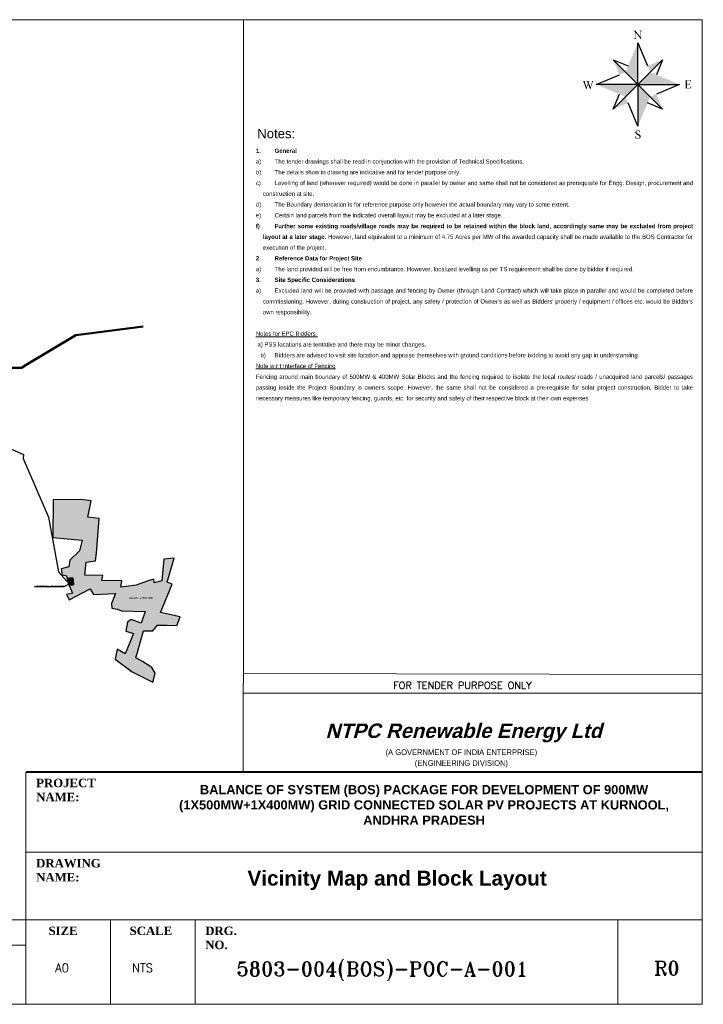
# Model space of a CAD drawing. Header units: metres. Extents: x 707191 to 771173, y 1679316 to 1721253.
# Tile 2 of 2: x 742078 to 771173, y 1679316 to 1721253. Entities that reach past the tile are written whole.
import ezdxf
from ezdxf import colors
from ezdxf.entities.mleader import LeaderData, LeaderLine
from ezdxf.enums import TextEntityAlignment as Align
from ezdxf.math import Vec2, Vec3

# ---------------------------------------------------------------- set-up
doc = ezdxf.new("R2010")
doc.units = ezdxf.units.M
doc.header["$MEASUREMENT"] = 0
for name, color, linetype in [('500 MW_BLOCK', 7, 'Continuous'), ('Ceco.NET 28', 7, 'Continuous'), ('FEATURE_LABEL', 7, 'Continuous'), ('Tamp', 7, 'Continuous'), ('Unknown Area Type', 7, 'Continuous'), ('Unknown Line Type', 7, 'Continuous')]:
    doc.layers.add(name, color=color, linetype=linetype)
doc.styles.add('ARIAL', font='arial.ttf')
doc.styles.add('ROMANS', font='romans.shx')
doc.styles.add('ROMANT1', font='romant.shx')
doc.styles.get("Standard").update_dxf_attribs({"font": 'arial.ttf'})
doc.styles.add('Style-Arial I 0.26180', font='arialbd.ttf', dxfattribs={"oblique": 15})
doc.styles.add('Style-ENGINEERING', font='ENGINEERING.shx')
doc.styles.add('Style-FANCY', font='FANCY.shx')
doc.styles.add('style3', font='txt')

# ---------------------------------------------------------------- blocks, each defined once
blk = doc.blocks.new('FGT')
at = {"layer": 'Ceco.NET 28', "color": 0}
for p, q in [((338712, 3145680), (338853, 3145344)), ((338356, 3145432), (338571, 3145344)), ((338712, 3145076), (338356, 3145432)), ((338712, 3145076), (339068, 3145432)), ((339068, 3145432), (338980, 3145217)), ((338108, 3145076), (338445, 3145217)), ((338712, 3145076), (338108, 3145076)), ((338712, 3145076), (338356, 3144720)), ((338712, 3145076), (339316, 3145076)), ((338712, 3145076), (339068, 3144720)), ((338712, 3145076), (338712, 3144472)), ((339316, 3145076), (338980, 3144936)), ((338356, 3144720), (338445, 3144936)), ((338712, 3144472), (338571, 3144809)), ((339068, 3144720), (338853, 3144809))]:
    blk.add_line(p, q, dxfattribs=at)
at = {"layer": 'Ceco.NET 28', "color": 116, "true_color": 0x136734}
blk.add_line((338712, 3145076), (338712, 3145680), dxfattribs=at)
at = {"layer": 'Ceco.NET 28', "color": 0}
for points in [[(338647, 3145850), (338679, 3145854), (338647, 3145854)], [(338679, 3145854), (338647, 3145850), (338652, 3145850)], [(338679, 3145854), (338652, 3145850), (338655, 3145850)], [(338653, 3145739), (338653, 3145737), (338695, 3145737)], [(338695, 3145737), (338657, 3145739), (338653, 3145739)], [(338679, 3145854), (338655, 3145850), (338659, 3145848)], [(338661, 3145740), (338657, 3145739), (338688, 3145739)], [(338695, 3145739), (338657, 3145739), (338695, 3145737)], [(338657, 3145739), (338695, 3145739), (338691, 3145739)], [(338688, 3145739), (338657, 3145739), (338691, 3145739)], [(338679, 3145854), (338659, 3145848), (338663, 3145846)], [(338685, 3145740), (338661, 3145740), (338688, 3145739)], [(338664, 3145740), (338661, 3145740), (338685, 3145740)], [(338679, 3145854), (338663, 3145846), (338666, 3145843)], [(338666, 3145742), (338664, 3145740), (338682, 3145741)], [(338682, 3145741), (338664, 3145740), (338685, 3145740)], [(338679, 3145854), (338666, 3145843), (338670, 3145838)], [(338668, 3145744), (338666, 3145742), (338680, 3145743)], [(338680, 3145743), (338666, 3145742), (338682, 3145741)], [(338670, 3145749), (338668, 3145744), (338679, 3145748)], [(338679, 3145748), (338668, 3145744), (338679, 3145745)], [(338679, 3145745), (338668, 3145744), (338680, 3145743)], [(338679, 3145854), (338670, 3145838), (338678, 3145829)], [(338670, 3145838), (338670, 3145757), (338678, 3145829)], [(338678, 3145829), (338670, 3145757), (338678, 3145757)], [(338670, 3145757), (338670, 3145749), (338678, 3145752)], [(338678, 3145757), (338670, 3145757), (338678, 3145752)], [(338678, 3145752), (338670, 3145749), (338679, 3145748)], [(338679, 3145854), (338678, 3145829), (338751, 3145764)], [(338678, 3145829), (338755, 3145735), (338751, 3145764)], [(338776, 3145851), (338776, 3145854), (338734, 3145854)], [(338734, 3145854), (338771, 3145851), (338776, 3145851)], [(338734, 3145854), (338734, 3145851), (338771, 3145851)], [(338771, 3145851), (338734, 3145851), (338738, 3145851)], [(338738, 3145851), (338741, 3145851), (338768, 3145851)], [(338771, 3145851), (338738, 3145851), (338768, 3145851)], [(338741, 3145851), (338744, 3145850), (338768, 3145851)], [(338768, 3145851), (338744, 3145850), (338765, 3145850)], [(338744, 3145850), (338746, 3145849), (338765, 3145850)], [(338765, 3145850), (338746, 3145849), (338762, 3145849)], [(338746, 3145849), (338748, 3145847), (338762, 3145849)], [(338762, 3145849), (338748, 3145847), (338760, 3145847)], [(338748, 3145847), (338749, 3145846), (338760, 3145847)], [(338760, 3145847), (338749, 3145846), (338759, 3145842)], [(338749, 3145846), (338750, 3145842), (338759, 3145842)], [(338750, 3145842), (338751, 3145838), (338759, 3145842)], [(338759, 3145842), (338751, 3145838), (338758, 3145833)], [(338751, 3145838), (338751, 3145833), (338758, 3145833)], [(338751, 3145833), (338751, 3145764), (338758, 3145735)], [(338758, 3145833), (338751, 3145833), (338758, 3145735)], [(338751, 3145764), (338755, 3145735), (338758, 3145735)], [(338356, 3145432), (338534, 3145254), (338356, 3145432), (338445, 3145217)], [(338853, 3145344), (339068, 3145432), (338890, 3145254), (339068, 3145432)], [(337955, 3145124), (337955, 3145127), (337912, 3145127)], [(337912, 3145127), (337953, 3145124), (337955, 3145124)], [(337912, 3145127), (337912, 3145124), (337953, 3145124)], [(337912, 3145124), (337917, 3145124), (337949, 3145123)], [(337953, 3145124), (337912, 3145124), (337949, 3145123)], [(337917, 3145124), (337920, 3145122), (337949, 3145123)], [(337949, 3145123), (337920, 3145122), (337946, 3145122)], [(337920, 3145122), (337923, 3145120), (337946, 3145122)], [(337946, 3145122), (337923, 3145120), (337944, 3145120)], [(337923, 3145120), (337925, 3145117), (337944, 3145120)], [(337944, 3145120), (337925, 3145117), (337944, 3145117)], [(337925, 3145117), (337930, 3145104), (337944, 3145117)], [(337944, 3145117), (337930, 3145104), (337945, 3145112)], [(337945, 3145112), (337930, 3145104), (337947, 3145103)], [(337930, 3145104), (337963, 3145007), (337947, 3145103)], [(337947, 3145103), (337963, 3145007), (337970, 3145037)], [(337970, 3145037), (337963, 3145007), (337968, 3145007)], [(338012, 3145124), (338012, 3145127), (337966, 3145127)], [(337966, 3145127), (338009, 3145124), (338012, 3145124)], [(337966, 3145127), (337966, 3145124), (338009, 3145124)], [(337966, 3145124), (337971, 3145123), (338004, 3145123)], [(338009, 3145124), (337966, 3145124), (338004, 3145123)], [(337993, 3145081), (337970, 3145037), (337968, 3145007)], [(337989, 3145093), (337970, 3145037), (337993, 3145081)], [(337971, 3145123), (337976, 3145121), (338001, 3145122)], [(338004, 3145123), (337971, 3145123), (338001, 3145122)], [(338001, 3145122), (337976, 3145121), (338000, 3145119)], [(337976, 3145121), (337978, 3145118), (338000, 3145119)], [(338000, 3145119), (337978, 3145118), (337999, 3145116)], [(337978, 3145118), (337982, 3145110), (337999, 3145116)], [(337999, 3145116), (337982, 3145110), (338000, 3145110)], [(337982, 3145110), (337985, 3145102), (338000, 3145110)], [(338000, 3145110), (337985, 3145102), (338003, 3145100)], [(337985, 3145102), (337989, 3145093), (338003, 3145100)], [(338003, 3145100), (337989, 3145093), (337993, 3145081)], [(338003, 3145100), (337993, 3145081), (338026, 3145037)], [(337993, 3145081), (338019, 3145007), (338026, 3145037)], [(338026, 3145037), (338019, 3145007), (338024, 3145007)], [(338046, 3145102), (338026, 3145037), (338024, 3145007)], [(338053, 3145102), (338046, 3145102), (338024, 3145007)], [(338072, 3145124), (338072, 3145127), (338037, 3145127)], [(338037, 3145127), (338037, 3145124), (338072, 3145124)], [(338037, 3145124), (338042, 3145124), (338068, 3145124)], [(338072, 3145124), (338037, 3145124), (338068, 3145124)], [(338042, 3145124), (338046, 3145123), (338068, 3145124)], [(338068, 3145124), (338046, 3145123), (338064, 3145122)], [(338046, 3145123), (338047, 3145122), (338064, 3145122)], [(338049, 3145111), (338046, 3145102), (338053, 3145102)], [(338047, 3145122), (338049, 3145120), (338062, 3145120)], [(338064, 3145122), (338047, 3145122), (338062, 3145120)], [(338049, 3145120), (338050, 3145119), (338062, 3145120)], [(338050, 3145117), (338049, 3145111), (338059, 3145116)], [(338059, 3145116), (338049, 3145111), (338057, 3145111)], [(338057, 3145111), (338049, 3145111), (338053, 3145102)], [(338062, 3145120), (338050, 3145119), (338059, 3145116)], [(338050, 3145119), (338050, 3145117), (338059, 3145116)], [(339390, 3145134), (339480, 3145137), (339390, 3145137)], [(339480, 3145137), (339390, 3145134), (339394, 3145134)], [(339390, 3145022), (339390, 3145020), (339480, 3145020)], [(339480, 3145020), (339394, 3145022), (339390, 3145022)], [(339480, 3145137), (339394, 3145134), (339462, 3145130)], [(339394, 3145134), (339397, 3145134), (339462, 3145130)], [(339398, 3145023), (339394, 3145022), (339480, 3145020)], [(339397, 3145134), (339400, 3145133), (339462, 3145130)], [(339402, 3145024), (339398, 3145023), (339480, 3145020)], [(339400, 3145133), (339403, 3145132), (339423, 3145131)], [(339400, 3145133), (339423, 3145131), (339455, 3145131)], [(339400, 3145133), (339455, 3145131), (339462, 3145130)], [(339433, 3145026), (339402, 3145024), (339480, 3145020)], [(339429, 3145026), (339402, 3145024), (339433, 3145026)], [(339404, 3145026), (339402, 3145024), (339429, 3145026)], [(339403, 3145132), (339405, 3145131), (339423, 3145131)], [(339406, 3145029), (339404, 3145026), (339425, 3145028)], [(339425, 3145028), (339404, 3145026), (339426, 3145027)], [(339426, 3145027), (339404, 3145026), (339429, 3145026)], [(339423, 3145131), (339405, 3145131), (339406, 3145129)], [(339423, 3145131), (339406, 3145129), (339423, 3145084)], [(339406, 3145129), (339406, 3145126), (339423, 3145084)], [(339406, 3145126), (339407, 3145121), (339423, 3145084)], [(339423, 3145033), (339406, 3145029), (339424, 3145029)], [(339407, 3145033), (339406, 3145029), (339423, 3145033)], [(339424, 3145029), (339406, 3145029), (339425, 3145028)], [(339407, 3145121), (339407, 3145116), (339423, 3145084)], [(339407, 3145116), (339407, 3145040), (339423, 3145084)], [(339423, 3145084), (339407, 3145040), (339423, 3145078)], [(339423, 3145078), (339407, 3145040), (339423, 3145039)], [(339407, 3145040), (339407, 3145033), (339423, 3145039)], [(339423, 3145039), (339407, 3145033), (339423, 3145033)], [(339423, 3145078), (339448, 3145084), (339423, 3145084)], [(339448, 3145084), (339423, 3145078), (339448, 3145078)], [(339480, 3145020), (339453, 3145026), (339433, 3145026)], [(339448, 3145084), (339448, 3145078), (339454, 3145077)], [(339448, 3145084), (339454, 3145077), (339459, 3145076)], [(339448, 3145084), (339459, 3145076), (339461, 3145074)], [(339452, 3145084), (339448, 3145084), (339461, 3145074)], [(339456, 3145084), (339452, 3145084), (339461, 3145074)], [(339461, 3145026), (339453, 3145026), (339480, 3145020)], [(339459, 3145085), (339456, 3145084), (339463, 3145071)], [(339456, 3145084), (339461, 3145074), (339463, 3145071)], [(339461, 3145087), (339459, 3145085), (339468, 3145061)], [(339459, 3145085), (339463, 3145071), (339468, 3145061)], [(339463, 3145089), (339461, 3145087), (339468, 3145061)], [(339467, 3145027), (339461, 3145026), (339480, 3145020)], [(339480, 3145137), (339462, 3145130), (339467, 3145129)], [(339464, 3145092), (339463, 3145089), (339468, 3145061)], [(339463, 3145071), (339465, 3145068), (339468, 3145061)], [(339465, 3145096), (339464, 3145092), (339468, 3145061)], [(339465, 3145096), (339468, 3145101), (339466, 3145101)], [(339468, 3145101), (339465, 3145096), (339468, 3145061)], [(339465, 3145068), (339466, 3145061), (339468, 3145061)], [(339480, 3145137), (339467, 3145129), (339470, 3145127)], [(339471, 3145029), (339467, 3145027), (339480, 3145020)], [(339480, 3145137), (339470, 3145127), (339473, 3145124)], [(339476, 3145033), (339471, 3145029), (339480, 3145020)], [(339480, 3145137), (339473, 3145124), (339480, 3145111)], [(339473, 3145124), (339475, 3145119), (339480, 3145111)], [(339475, 3145119), (339477, 3145111), (339480, 3145111)], [(339481, 3145040), (339476, 3145033), (339480, 3145020)], [(339490, 3145050), (339481, 3145040), (339480, 3145020)], [(339481, 3145040), (339490, 3145050), (339486, 3145050)], [(338534, 3144898), (338356, 3144720), (338571, 3144809), (338356, 3144720)], [(338890, 3144898), (339068, 3144720), (338980, 3144936), (339068, 3144720)], [(338679, 3144392), (338677, 3144386), (338691, 3144390)], [(338691, 3144390), (338677, 3144386), (338691, 3144387)], [(338691, 3144387), (338677, 3144386), (338691, 3144384)], [(338677, 3144386), (338677, 3144380), (338691, 3144384)], [(338691, 3144384), (338677, 3144380), (338692, 3144382)], [(338692, 3144382), (338677, 3144380), (338693, 3144379)], [(338677, 3144380), (338678, 3144373), (338693, 3144379)], [(338693, 3144379), (338678, 3144373), (338694, 3144377)], [(338694, 3144377), (338678, 3144373), (338698, 3144373)], [(338678, 3144373), (338680, 3144367), (338703, 3144369)], [(338698, 3144373), (338678, 3144373), (338703, 3144369)], [(338683, 3144318), (338680, 3144330), (338678, 3144330)], [(338678, 3144330), (338678, 3144289), (338683, 3144318)], [(338683, 3144318), (338678, 3144289), (338686, 3144310)], [(338686, 3144310), (338678, 3144289), (338688, 3144307)], [(338688, 3144307), (338678, 3144289), (338682, 3144295)], [(338682, 3144397), (338679, 3144392), (338694, 3144396)], [(338694, 3144396), (338679, 3144392), (338692, 3144393)], [(338692, 3144393), (338679, 3144392), (338691, 3144390)], [(338703, 3144369), (338680, 3144367), (338710, 3144365)], [(338680, 3144367), (338684, 3144361), (338710, 3144365)], [(338699, 3144402), (338682, 3144397), (338696, 3144399)], [(338686, 3144402), (338682, 3144397), (338699, 3144402)], [(338696, 3144399), (338682, 3144397), (338694, 3144396)], [(338688, 3144307), (338682, 3144295), (338691, 3144304)], [(338710, 3144365), (338684, 3144361), (338719, 3144360)], [(338684, 3144361), (338689, 3144355), (338719, 3144360)], [(338692, 3144406), (338686, 3144402), (338707, 3144404)], [(338707, 3144404), (338686, 3144402), (338703, 3144403)], [(338703, 3144403), (338686, 3144402), (338699, 3144402)], [(338719, 3144360), (338689, 3144355), (338732, 3144352)], [(338689, 3144355), (338698, 3144350), (338732, 3144352)], [(338725, 3144409), (338692, 3144406), (338730, 3144407)], [(338697, 3144409), (338692, 3144406), (338725, 3144409)], [(338730, 3144407), (338692, 3144406), (338734, 3144405)], [(338692, 3144406), (338711, 3144405), (338734, 3144405)], [(338692, 3144406), (338707, 3144404), (338711, 3144405)], [(338720, 3144411), (338697, 3144409), (338725, 3144409)], [(338704, 3144411), (338697, 3144409), (338720, 3144411)], [(338732, 3144352), (338698, 3144350), (338741, 3144346)], [(338698, 3144350), (338710, 3144342), (338741, 3144346)], [(338711, 3144412), (338704, 3144411), (338715, 3144411)], [(338715, 3144411), (338704, 3144411), (338720, 3144411)], [(338741, 3144346), (338710, 3144342), (338746, 3144341)], [(338710, 3144342), (338722, 3144335), (338746, 3144341)], [(338737, 3144405), (338711, 3144405), (338715, 3144405)], [(338734, 3144405), (338711, 3144405), (338737, 3144405)], [(338737, 3144405), (338715, 3144405), (338719, 3144404)], [(338737, 3144405), (338719, 3144404), (338722, 3144403)], [(338737, 3144405), (338722, 3144403), (338726, 3144401)], [(338746, 3144341), (338722, 3144335), (338751, 3144335)], [(338722, 3144335), (338728, 3144331), (338751, 3144335)], [(338737, 3144405), (338726, 3144401), (338729, 3144399)], [(338751, 3144335), (338728, 3144331), (338753, 3144329)], [(338728, 3144331), (338732, 3144327), (338753, 3144329)], [(338737, 3144405), (338729, 3144399), (338733, 3144396)], [(338753, 3144329), (338732, 3144327), (338754, 3144322)], [(338732, 3144327), (338735, 3144323), (338754, 3144322)], [(338737, 3144405), (338733, 3144396), (338735, 3144393)], [(338736, 3144307), (338734, 3144304), (338748, 3144304)], [(338737, 3144405), (338735, 3144393), (338737, 3144390)], [(338735, 3144323), (338737, 3144319), (338754, 3144322)], [(338737, 3144311), (338736, 3144307), (338751, 3144309)], [(338751, 3144309), (338736, 3144307), (338748, 3144304)], [(338737, 3144405), (338737, 3144390), (338739, 3144386)], [(338737, 3144405), (338739, 3144386), (338745, 3144371)], [(338739, 3144405), (338737, 3144405), (338745, 3144371)], [(338754, 3144322), (338737, 3144319), (338753, 3144315)], [(338737, 3144319), (338738, 3144314), (338753, 3144315)], [(338738, 3144314), (338737, 3144311), (338751, 3144309)], [(338753, 3144315), (338738, 3144314), (338751, 3144309)], [(338741, 3144406), (338739, 3144405), (338745, 3144371)], [(338739, 3144386), (338741, 3144382), (338745, 3144371)], [(338742, 3144408), (338741, 3144406), (338745, 3144371)], [(338741, 3144382), (338742, 3144377), (338745, 3144371)], [(338742, 3144408), (338745, 3144412), (338743, 3144412)], [(338745, 3144412), (338742, 3144408), (338745, 3144371)], [(338742, 3144377), (338743, 3144371), (338745, 3144371)], [(338682, 3144295), (338678, 3144289), (338681, 3144293)], [(338681, 3144293), (338678, 3144289), (338680, 3144289)], [(338691, 3144304), (338682, 3144295), (338684, 3144296)], [(338691, 3144304), (338684, 3144296), (338694, 3144302)], [(338694, 3144302), (338684, 3144296), (338698, 3144300)], [(338698, 3144300), (338684, 3144296), (338686, 3144296)], [(338698, 3144300), (338686, 3144296), (338702, 3144298)], [(338702, 3144298), (338686, 3144296), (338706, 3144296)], [(338686, 3144296), (338689, 3144296), (338710, 3144296)], [(338706, 3144296), (338686, 3144296), (338710, 3144296)], [(338689, 3144296), (338696, 3144293), (338715, 3144295)], [(338710, 3144296), (338689, 3144296), (338715, 3144295)], [(338738, 3144295), (338696, 3144293), (338732, 3144292)], [(338715, 3144295), (338696, 3144293), (338738, 3144295)], [(338696, 3144293), (338707, 3144290), (338732, 3144292)], [(338732, 3144292), (338707, 3144290), (338725, 3144290)], [(338707, 3144290), (338717, 3144289), (338725, 3144290)], [(338720, 3144296), (338715, 3144295), (338738, 3144295)], [(338724, 3144297), (338720, 3144296), (338738, 3144295)], [(338728, 3144299), (338724, 3144297), (338738, 3144295)], [(338731, 3144301), (338728, 3144299), (338744, 3144299)], [(338744, 3144299), (338728, 3144299), (338738, 3144295)], [(338748, 3144304), (338731, 3144301), (338744, 3144299)], [(338734, 3144304), (338731, 3144301), (338748, 3144304)]]:
    blk.add_solid(points, dxfattribs=at)
at = {"layer": 'Ceco.NET 28', "color": 116, "true_color": 0x136734}
for points in [[(338712, 3145076), (338712, 3145680), (338534, 3145254), (338712, 3145680)], [(338890, 3145254), (339316, 3145076), (338712, 3145076), (339316, 3145076)], [(338712, 3145076), (338108, 3145076), (338534, 3144898), (338108, 3145076)], [(338712, 3145076), (338712, 3144472), (338890, 3144898), (338712, 3144472)]]:
    blk.add_solid(points, dxfattribs=at)

msp = doc.modelspace()

# ---------------------------------------------------------------- hatches: boundary and pattern name
at = {"true_color": 0x293189}
h = msp.add_hatch(color=177, dxfattribs=at)
h.dxf.hatch_style = 1
h.paths.add_polyline_path([(748564, 1697205), (748361, 1697298), (748657, 1698312), (748208, 1698269), (748125, 1697358), (747801, 1697270), (747791, 1697431), (747551, 1697357), (747042, 1697173), (746383, 1697085), (746424, 1697350), (745577, 1697368), (745615, 1697581), (744846, 1697592), (744914, 1698143), (745307, 1698206), (745346, 1698538), (745456, 1700007), (744985, 1700069), (745124, 1700761), (744675, 1700810), (743501, 1700799), (743490, 1699481), (743541, 1699196), (744731, 1699085), (744622, 1698624), (744214, 1698240), (744167, 1697949), (743842, 1697866), (743871, 1697692), (743955, 1697594), (744066, 1697568), (744088, 1697470), (744338, 1697477), (744367, 1697178), (744174, 1697170), (744321, 1696822), (744074, 1696767), (744178, 1696544), (745073, 1697010), (745226, 1696773), (746150, 1696809), (745983, 1696384), (745998, 1696195), (746241, 1696147), (746407, 1696078), (747412, 1696042), (747254, 1695551), (746820, 1695701), (746660, 1695591), (746597, 1695213), (746925, 1695116), (746565, 1694239), (746232, 1694444), (746141, 1694020), (746864, 1693478), (747739, 1693044), (747833, 1693359), (747837, 1693427), (747705, 1693663), (747303, 1693919), (747025, 1694067), (747089, 1694308), (747354, 1695227), (747750, 1695223), (747945, 1695461), (748352, 1695464), (748772, 1695454), (748905, 1695820), (748068, 1696007)])
h.paths.add_polyline_path([(743871, 1697692), (743884, 1697610), (743955, 1697594)], flags=17)
h.paths.add_polyline_path([(743490, 1699481), (743487, 1699201), (743541, 1699196)])
h.paths.add_polyline_path([(746527, 1696562), (748016, 1696562), (748016, 1696678), (746527, 1696678)], flags=24)
at = {"true_color": 0xed1f24}
h = msp.add_hatch(dxfattribs=at)
h.set_pattern_fill('ANSI31', color=240)
h.set_pattern_definition([(45, (0, 0), (-0.088388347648, 0.088388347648), [])])
h.paths.add_polyline_path([(744338, 1697477), (744088, 1697470), (744098, 1697428), (744115, 1697408), (744147, 1697408), (744152, 1697408), (744163, 1697407), (744173, 1697404), (744182, 1697400), (744191, 1697395), (744199, 1697388), (744207, 1697380), (744213, 1697372), (744217, 1697362), (744221, 1697352), (744223, 1697342), (744223, 1697332), (744222, 1697321), (744220, 1697311), (744216, 1697301), (744211, 1697292), (744204, 1697284), (744197, 1697276), (744189, 1697270), (744180, 1697265), (744170, 1697261), (744160, 1697259), (744149, 1697258), (744137, 1697258), (744138, 1697254), (744174, 1697170), (744367, 1697178)])
h.paths.add_polyline_path([(744223, 1697342), (744221, 1697352), (744217, 1697362), (744213, 1697372), (744207, 1697380), (744199, 1697388), (744191, 1697395), (744182, 1697400), (744173, 1697404), (744163, 1697407), (744152, 1697408), (744147, 1697408), (744115, 1697408), (744098, 1697428), (744137, 1697258), (744149, 1697258), (744160, 1697259), (744170, 1697261), (744180, 1697265), (744189, 1697270), (744197, 1697276), (744204, 1697284), (744211, 1697292), (744216, 1697301), (744220, 1697311), (744222, 1697321), (744223, 1697332)], flags=17)
h.paths.add_polyline_path([(744187, 1697390), (744329, 1697390), (744329, 1697470), (744187, 1697470)], flags=25)

# ---------------------------------------------------------------- linework, layer by layer
for p, q in [((744088, 1697470), (744338, 1697477)), ((744367, 1697178), (744174, 1697170)), ((744338, 1697477), (744367, 1697178))]:
    msp.add_line(p, q)
at = {"color": 7, "lineweight": 0}
msp.add_line((751591, 1692808), (751591, 1689210), dxfattribs=at)
msp.add_lwpolyline([(771128, 1721253), (707191, 1721253), (707191, 1679316), (771128, 1679316)], close=True, dxfattribs=at)
at = {"color": 3, "lineweight": 50}
msp.add_lwpolyline([(747335, 1708189), (744461, 1707816), (742355, 1706549), (742158, 1706431), (741776, 1706431), (739599, 1705564), (738865, 1705425), (738536, 1705385), (738040, 1705124), (737748, 1704825)], dxfattribs=at)
at = {"layer": 'Tamp', "lineweight": 0}
for p, q in [((751597, 1721253), (771128, 1721253)), ((742345, 1685794), (771128, 1685794)), ((726053, 1682914), (771128, 1682914)), ((745943, 1679316), (745943, 1682914)), ((749541, 1679316), (749541, 1682914)), ((767530, 1679316), (767530, 1682914)), ((707191, 1679316), (771128, 1679316))]:
    msp.add_line(p, q, dxfattribs=at)
for points in [[(751597, 1693400), (751597, 1721253)], [(742345, 1679316), (742345, 1689210)], [(726053, 1681833), (742345, 1681833)]]:
    msp.add_lwpolyline(points, dxfattribs=at)
at = {"layer": 'Tamp', "color": 7, "lineweight": 0}
msp.add_lwpolyline([(751597, 1693400), (771131, 1693370), (771128, 1692562), (751591, 1692562)], close=True, dxfattribs=at)
at = {"layer": 'Tamp', "lineweight": 0, "const_width": 89.9}
msp.add_lwpolyline([(742345, 1689210), (771128, 1689210)], dxfattribs=at)
at = {"layer": 'Unknown Area Type', "color": 7}
msp.add_lwpolyline([(743487, 1699201), (744731, 1699085), (744622, 1698624), (744214, 1698240), (744167, 1697949), (743842, 1697866), (743884, 1697610), (744066, 1697568), (744138, 1697254), (744321, 1696822), (744074, 1696767), (744178, 1696544), (745073, 1697010), (745226, 1696773), (746150, 1696809), (745983, 1696384), (745998, 1696195), (746241, 1696147), (746407, 1696078), (747412, 1696042), (747254, 1695551), (746820, 1695701), (746660, 1695591), (746597, 1695213), (746925, 1695116), (746565, 1694239), (746232, 1694444), (746141, 1694020), (746864, 1693478), (747739, 1693044), (747833, 1693359), (747837, 1693427), (747705, 1693663), (747303, 1693919), (747025, 1694067), (747089, 1694308), (747354, 1695227), (747750, 1695223), (747945, 1695461), (748352, 1695464), (748772, 1695454), (748905, 1695820), (748068, 1696007), (748564, 1697205), (748361, 1697298), (748657, 1698312), (748208, 1698269), (748125, 1697358), (747801, 1697270), (747791, 1697431), (747551, 1697357), (747042, 1697173), (746383, 1697085), (746424, 1697350), (745577, 1697368), (745615, 1697581), (744846, 1697592), (744914, 1698143), (745307, 1698206), (745346, 1698538), (745456, 1700007), (744985, 1700069), (745124, 1700761), (744675, 1700810), (743501, 1700799), (743487, 1699201)], close=True, dxfattribs=at)
at = {"layer": 'Unknown Line Type', "color": 2, "true_color": 0xffff00}
msp.add_lwpolyline([(733038, 1713947), (733037, 1713890), (733735, 1712913), (733759, 1712742), (734548, 1711852), (735183, 1711388), (735245, 1710597), (735436, 1710535), (736850, 1708131), (737502, 1707142), (738028, 1705635), (738701, 1705253), (738816, 1705027), (739479, 1704563), (739706, 1703858), (742246, 1702739), (742227, 1702568), (743307, 1700067), (743729, 1697742), (744081, 1697332), (744148, 1697333)], dxfattribs=at)

# ---------------------------------------------------------------- block references
at = {"color": 7, "xscale": 2.938605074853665, "yscale": 2.938605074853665, "zscale": 2.938605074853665}
msp.add_blockref('FGT', (-226954, -7523642), dxfattribs=at)

# ---------------------------------------------------------------- texts
at = {"color": 7, "lineweight": 0, "insert": (752188, 1716604), "char_height": 400, "attachment_point": 1, "style": 'ARIAL'}
msp.add_mtext_dynamic_manual_height_columns('Notes:', width=17671.84, gutter_width=1841, heights=[0], dxfattribs=at)
at = {"layer": '500 MW_BLOCK', "color": 7, "lineweight": 0, "insert": (752129, 1715765), "char_height": 200, "attachment_point": 1}
msp.add_mtext_dynamic_manual_height_columns("\\pxa0.5,sm1.5;{\\fAptos|b1|i0|c0|p34;\\H0.91667x;\\C256;1.^IGeneral\\P\\pi-1.5,l1.5,qj;\\fAptos|b0|i0|c0|p34;a)^IThe tender drawings shall be read in conjunction with the provision of Technical Specifications.\\Pb)^IThe details show in drawing are indicative and for tender purpose only.\\Pc)^ILevelling of land (wherever required) would be done in parallel by owner and same shall not be considered as prerequisite for Engg. Design, procurement and construction at site.\\Pd)^IThe Boundary demarcation is for reference purpose only however the actual boundary may vary to some extent.\\fAptos|b1|i0|c0|p34;\\P\\fAptos|b0|i0|c0|p34;e)^ICertain land parcels from the indicated overall layout may be excluded at a later stage. \\P\\fAptos|b1|i0|c0|p34;f)^IFurther some existing roads/village roads may be required to be retained within the block land, accordingly same may be excluded from project layout at a later stage. \\fAptos|b0|i0|c0|p34;However, land equivalent to a minimum of 4.75 Acres per MW\\fAptos|b1|i0|c0|p34; \\fAptos|b0|i0|c0|p34;of the awarded capacity shall be made available to the BOS Contractor for execution of the project.\\fAptos|b1|i0|c0|p34;\\P\\pi0,l0,q*;2.^IReference Data for Project Site\\P\\pi-1.5,l1.5,qj;\\fAptos|b0|i0|c0|p34;a)^IThe land provided will be free from encumbrance. However, localized levelling as per TS requirement shall be done by bidder if required.\\P\\pi0,l0,q*;\\fAptos|b1|i0|c0|p34;3.^ISite Specific Considerations\\P\\pi-1.5,l1.5,qj;\\fAptos|b0|i0|c0|p34;a)^IExcluded land will be provided with passage and fencing by Owner (through Land Contract) which will take place in parallel and would be completed before commissioning. However, during construction of project, any safety / protection of Owner's as well as Bidders' property / equipment / offices etc. would be Bidder's own responsibility.\\P\\pi0,l0,a0.25,s*,q*;\\P\\pa0.5,sm1.5,qj;\\LNotes for EPC Bidders:\\P\\l a) PSS locations are tentative and there may be minor changes.\\P\\pi-3,l4,a0.25,s*,q*,t4;b)^IBidders are advised to visit site location and appraise themselves with ground conditions before bidding to avoid any gap in understanding.\\P\\pi0,l0,a0.5,sm1.5,qj,tz;\\LNote w.r.t Interface of Fencing\\P\\lFencing around main boundary of 500MW & 400MW Solar Blocks and the fencing required to isolate the local routes/ roads / unacquired land parcels/ passages passing inside the Project Boundary is owner's scope. However, the same shall not be considered a pre-requisite for solar project construction. Bidder to take necessary measures like temporary fencing, guards, etc. for security and safety of their respective block at their own expenses}", width=17966.81, gutter_width=1818, heights=[0], dxfattribs=at)
at = {"layer": 'FEATURE_LABEL', "color": 1, "true_color": 0xff0000}
msp.add_text('       BLOCK - 2 (500 MW)', height=75, dxfattribs=at).set_placement((746547, 1696583))
at = {"layer": 'FEATURE_LABEL', "color": 7, "insert": (744194, 1697459), "char_height": 21.46, "attachment_point": 1}
msp.add_mtext_dynamic_manual_height_columns('PSS FOR BLOCK-2', width=156.15, gutter_width=1, heights=[0], dxfattribs=at)
at = {"layer": 'Tamp', "color": 1, "lineweight": 0, "style": 'ROMANT1'}
msp.add_text('FOR TENDER PURPOSE ONLY ', height=304.4, dxfattribs=at).set_placement((757975, 1692750))
at = {"layer": 'Tamp', "lineweight": 0, "style": 'Style-Arial I 0.26180', "oblique": 15}
msp.add_text('NTPC Renewable Energy Ltd ', height=613.44, dxfattribs=at).set_placement((761096, 1690967), align=Align.MIDDLE_CENTER)
at = {"layer": 'Tamp', "lineweight": 0}
for s, style, p in [('(A GOVERNMENT OF INDIA ENTERPRISE)', 'Style-ENGINEERING', (760876, 1690053)), ('(ENGINEERING DIVISION)', 'Style-FANCY', (760876, 1689593))]:
    msp.add_text(s, height=240.49, dxfattribs=dict(at, style=style)).set_placement(p, align=Align.MIDDLE_CENTER)
for s, height, style, p in [('A0', 359.8, 'ROMANS', (743587, 1680688)), ('NTS', 359.8, 'ROMANS', (746858, 1680688)), ('5803-004(BOS)-POC-A-001', 607.14, 'ROMANT1', (751305, 1680522, 554)), ('R0', 607.1, 'ROMANT1', (769073, 1680551, 554))]:
    msp.add_text(s, height=height, dxfattribs=dict(at, style=style)).set_placement(p)
at = {"layer": 'Tamp', "lineweight": 0, "attachment_point": 1}
for s, insert, char_height, width, style in [('{\\fTimes New Roman|b1|i0|c0|p18;PROJECT NAME:}', (742780, 1688924), 359.78, 88.36, 'style3'), ('\\pxqc;{\\fArial|b1|i0|c0|p34;\\H0.70833x;BALANCE OF SYSTEM (BOS) PACKAGE FOR DEVELOPMENT OF 900MW (1X500MW+1X400MW) GRID CONNECTED SOLAR PV PROJECTS AT KURNOOL, ANDHRA PRADESH}', (747863, 1688655), 550.889, 22849.96, 'ROMANT1'), ('{\\fTimes New Roman|b1|i0|c0|p18;DRAWING NAME:}', (742780, 1685507), 359.78, 88.36, 'style3'), ('{\\fArial|b1|i0|c0|p34;\\H0.91667x;Vicinity Map and Block Layout} ', (751773, 1685004), 688.61, 21727.57, 'ROMANT1'), ('{\\fTimes New Roman|b1|i0|c0|p18;SIZE}', (743306, 1682627), 359.78, 88.36, 'style3'), ('{\\fTimes New Roman|b1|i0|c0|p18;SCALE}', (746758, 1682627), 359.78, 88.36, 'style3'), ('{\\fTimes New Roman|b1|i0|c0|p18;DRG. NO.}', (749976, 1682627), 359.78, 88.36, 'style3')]:
    msp.add_mtext(s, dxfattribs=dict(at, insert=insert, char_height=char_height, width=width, style=style))

# ---------------------------------------------------------------- leaders
ml = msp.add_multileader_mtext('Standard')
ml.set_content('  15°20\'30.88"N, 77°16\'27.94"E', color=256)
ml.set_leader_properties()
ml.build(insert=Vec2(0, 0))
ml.multileader.update_dxf_attribs({"text_right_attachment_type": 6, "dogleg_length": 1, "arrow_head_size": 60})
ctx = ml.context
ctx.base_point, ctx.char_height, ctx.arrow_head_size, ctx.landing_gap_size, ctx.plane_origin = Vec3(742710, 1697136), 65, 60, 0.09, Vec3(744239, 1697235)
ctx.right_attachment, ctx.text_align_type = 6, 2
notes = []
notes.append((ctx, [(0, (1, 1, 0), (743963, 1697097), (-1, 0), 1, [(0, [(744239, 1697235)], 0, [])])]))
ctx.mtext.insert, ctx.mtext.alignment, ctx.mtext.flow_direction = Vec3(743962, 1697175), 3, 5
for ctx, leaders in notes:
    for number, flags, end, landing, length, lines in leaders:
        leader = LeaderData()
        leader.index, (leader.has_last_leader_line, leader.has_dogleg_vector, leader.attachment_direction) = number, flags
        leader.last_leader_point, leader.dogleg_vector, leader.dogleg_length = Vec3(end), Vec3(landing), length
        for number, points, colour, breaks in lines:
            line = LeaderLine()
            line.index, line.vertices, line.color, line.breaks = number, Vec3.list(points), colors.encode_raw_color(colour), breaks
            leader.lines.append(line)
        ctx.leaders.append(leader)

doc.saveas('drawing.dxf')
